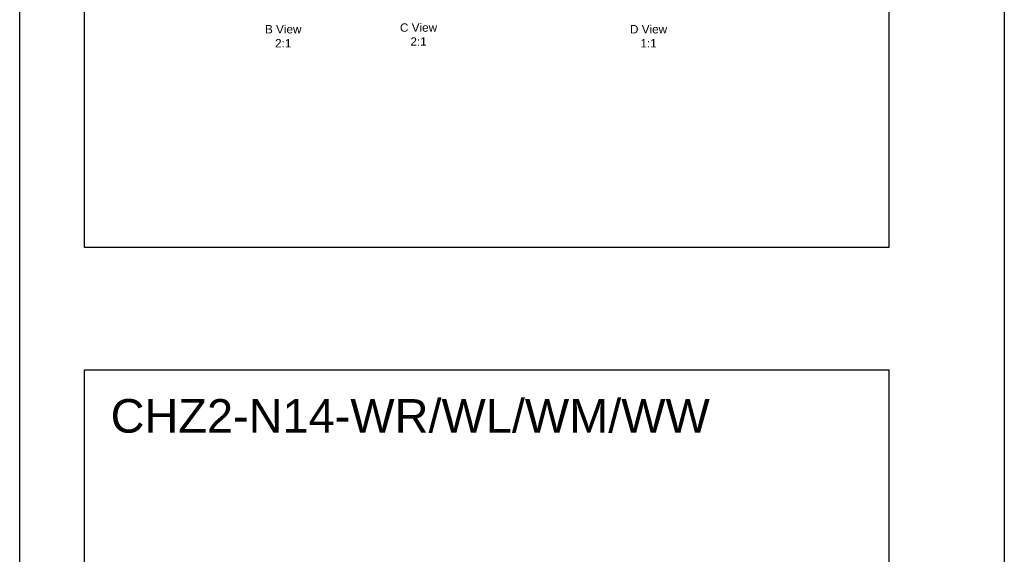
# Model space of a CAD drawing. Header units: millimetres. Extents: x 0 to 7391, y -1386 to 1502.
# Tile 77 of 127: x 5051 to 5637, y 472 to 791. Entities that reach past the tile are written whole.
import ezdxf

# ---------------------------------------------------------------- set-up
doc = ezdxf.new("R2010")
doc.units = ezdxf.units.MM
doc.header["$LTSCALE"] = 0.5
doc.layers.add('AM_4', color=3, linetype='Continuous', lineweight=25)
doc.styles.get("Standard").update_dxf_attribs({"font": 'arial.ttf'})

msp = doc.modelspace()

# ---------------------------------------------------------------- linework, layer by layer
at = {"color": 1}
msp.add_lwpolyline([(5050.843, 1359.753), (5637.329, 1359.753), (5637.329, -881.084), (5050.843, -881.084)], close=True, dxfattribs=at)
for points in [[(5089.468, 1319.951), (5568.453, 1319.951), (5568.453, 655.075), (5089.468, 655.075)], [(5089.468, 582.022), (5568.453, 582.022), (5568.453, -82.854), (5089.468, -82.854)]]:
    msp.add_lwpolyline(points, close=True)

# ---------------------------------------------------------------- texts
msp.add_text('CHZ2-N14-WR/WL/WM/WW', height=20).set_placement((5104.99, 544.678))
at = {"layer": 'AM_4', "color": 1, "char_height": 5, "attachment_point": 5}
for s, insert in [('B View\\P2:1', (5207.825, 780.848)), ('C View\\P2:1', (5288.425, 781.848)), ('D View\\P1:1', (5425.425, 780.848))]:
    msp.add_mtext(s, dxfattribs=dict(at, insert=insert))

doc.saveas('drawing.dxf')
